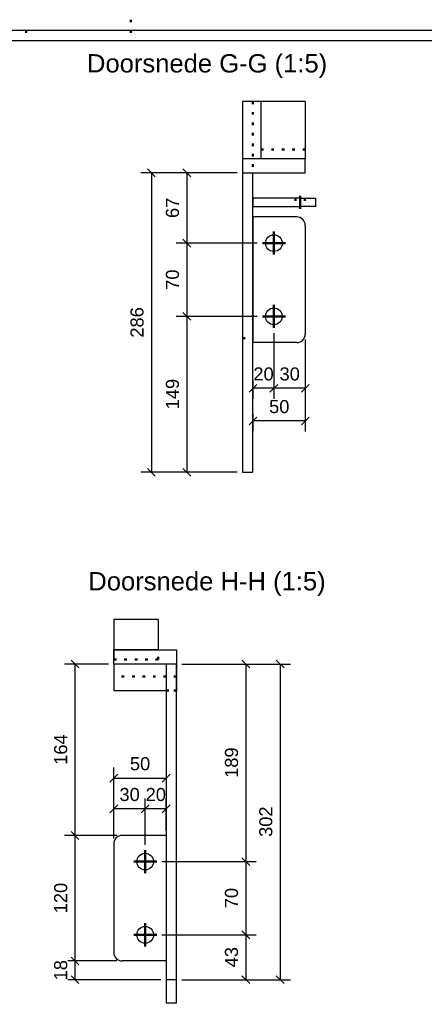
# Model space of a CAD drawing. Header units: millimetres. Extents: x -30 to 390, y -692 to -395.
# Tile 5 of 7: x 179 to 257, y -587 to -398. Entities that reach past the tile are written whole.
import ezdxf
from ezdxf.enums import TextEntityAlignment as Align

# ---------------------------------------------------------------- set-up
doc = ezdxf.new("R2010")
doc.units = ezdxf.units.MM
for name, pattern in [('DASHDOT', [8.5, 4, -2, 0.5, -2]), ('DOT', [2, 0.5, -1.5]), ('STRICHPUNKT2', [18.5, 10, -4, 0.5, -4])]:
    doc.linetypes.add(name, pattern=pattern)
doc.layers.get('0').update_dxf_attribs({"linetype": 'CONTINUOUS'})
for name, color, linetype in [('DIM49', 4, 'CONTINUOUS'), ('LE_MIDDLE', 7, 'CONTINUOUS'), ('TXT_DIM49', 2, 'CONTINUOUS'), ('TXT_YELLOW', 2, 'CONTINUOUS')]:
    doc.layers.add(name, color=color, linetype=linetype)
doc.layers.add('LE_ALL', color=7, linetype='CONTINUOUS', lineweight=50)
doc.styles.add('ARIAL', font='arial.ttf')

# ---------------------------------------------------------------- blocks, each defined once
blk = doc.blocks.new('DINA3_00002', base_point=(383.43, -685.5))
blk.add_line((-22.57, -402.5), (383.43, -402.5))
blk.add_lwpolyline([(-24.57, -687.5), (-24.57, -400.5), (385.43, -400.5)])
at = {"layer": 'LE_ALL', "linetype": 'DOT'}
for p, q in [((200.43, -398.5), (200.43, -402.5)), ((180.43, -400.5), (180.43, -402.5))]:
    blk.add_line(p, q, dxfattribs=at)
blk = doc.blocks.new('_ZBL0026_00001')
blk.add_blockref('DINA3_00002', (383.43, -685.5))
blk = doc.blocks.new('_00317', base_point=(221.76, -459.39))
for p, q in [((221.76, -427.79), (223.76, -427.79)), ((221.76, -427.79), (221.76, -485.03)), ((223.76, -485.03), (223.76, -427.79)), ((221.76, -485.03), (223.76, -485.03))]:
    blk.add_line(p, q)
at = {"layer": 'LE_ALL', "color": 3, "linetype": 'DOT'}
for p, q in [((223.76, -414.15), (223.76, -427.79)), ((221.76, -459.39), (223.76, -459.39))]:
    blk.add_line(p, q, dxfattribs=at)
at = {"layer": 'LE_MIDDLE', "color": 2, "linetype": 'DASHDOT'}
for p, q in [((223.76, -432.62), (223.76, -434.22)), ((223.76, -460.22), (223.76, -436.22))]:
    blk.add_line(p, q, dxfattribs=at)
blk = doc.blocks.new('_00316')
blk.add_blockref('_00317', (221.76, -459.39))
blk = doc.blocks.new('Plaatwerk D_ 10_00315')
blk.add_blockref('_00316', (0, 0))
blk = doc.blocks.new('_00320', base_point=(227.76, -455.22))
at = {"layer": 'LE_ALL', "color": 1, "linetype": 'STRICHPUNKT2'}
for p, q in [((227.76, -441.22), (227.76, -439.02)), ((227.76, -441.22), (227.76, -439.02)), ((227.76, -441.22), (225.56, -441.22)), ((227.76, -441.22), (225.56, -441.22)), ((227.76, -441.22), (229.96, -441.22)), ((227.76, -441.22), (227.76, -443.42)), ((227.76, -441.22), (229.96, -441.22)), ((227.76, -441.22), (227.76, -443.42)), ((227.76, -455.22), (227.76, -453.02)), ((227.76, -455.22), (227.76, -453.02)), ((227.76, -455.22), (225.56, -455.22)), ((227.76, -455.22), (225.56, -455.22)), ((227.76, -455.22), (229.96, -455.22)), ((227.76, -455.22), (227.76, -457.42)), ((227.76, -455.22), (229.96, -455.22)), ((227.76, -455.22), (227.76, -457.42))]:
    blk.add_line(p, q, dxfattribs=at)
blk = doc.blocks.new('_00319')
blk.add_blockref('_00320', (227.76, -455.22))
blk = doc.blocks.new('_00322', base_point=(229.36, -441.22))
for p, q in [((233.76, -437.82), (233.76, -458.62)), ((232.16, -460.22), (223.76, -460.22))]:
    blk.add_line(p, q)
blk.add_lwpolyline([(232.16, -436.22), (223.76, -436.22), (223.76, -460.22)])
for centre in [(227.76, -441.22), (227.76, -455.22)]:
    blk.add_circle(centre, 1.6)
for centre, start, end in [((232.16, -437.82), 0, 90), ((232.16, -458.62), -90, 0)]:
    blk.add_arc(centre, 1.6, start, end)
blk = doc.blocks.new('_00321')
blk.add_blockref('_00322', (229.36, -441.22))
blk = doc.blocks.new('_D57', base_point=(228.84, -467.48))
at = {"layer": 'DIM49', "color": 1}
for p, q in [((227.76, -458.42), (227.76, -470.98)), ((233.76, -459.62), (233.76, -470.98)), ((228.51, -468.23), (227.01, -469.73)), ((233.01, -469.73), (234.51, -468.23)), ((233.76, -468.98), (227.76, -468.98))]:
    blk.add_line(p, q, dxfattribs=at)
at = {"layer": 'TXT_DIM49', "style": 'ARIAL'}
blk.add_text('30', height=2.5, dxfattribs=at).set_placement((228.84, -467.48))
blk = doc.blocks.new('_D58', base_point=(223.84, -467.48))
at = {"layer": 'DIM49', "color": 1}
for p, q in [((227.76, -458.42), (227.76, -470.98)), ((224.51, -468.23), (223.01, -469.73)), ((223.76, -467.56), (223.76, -470.98)), ((227.01, -469.73), (228.51, -468.23)), ((227.76, -468.98), (223.76, -468.98))]:
    blk.add_line(p, q, dxfattribs=at)
at = {"layer": 'TXT_DIM49', "style": 'ARIAL'}
blk.add_text('20', height=2.5, dxfattribs=at).set_placement((223.84, -467.48))
blk = doc.blocks.new('_D59', base_point=(226.84, -473.72))
at = {"layer": 'DIM49', "color": 1}
for p, q in [((233.76, -459.62), (233.76, -477.22)), ((223.76, -473.91), (223.76, -477.22)), ((224.51, -474.47), (223.01, -475.97)), ((233.76, -475.22), (223.76, -475.22)), ((233.01, -475.97), (234.51, -474.47))]:
    blk.add_line(p, q, dxfattribs=at)
at = {"layer": 'TXT_DIM49', "style": 'ARIAL'}
blk.add_text('50', height=2.5, dxfattribs=at).set_placement((226.84, -473.72))
blk = doc.blocks.new('Plaatwerk D_ 8_00318')
for name, p in [('_00321', (0, 0)), ('_00319', (0, 0)), ('_D58', (223.84, -467.48)), ('_D57', (228.84, -467.48)), ('_D59', (226.84, -473.72))]:
    blk.add_blockref(name, p)
blk = doc.blocks.new('_00325', base_point=(225.28, -423.29))
for p, q in [((225.28, -414.15), (225.28, -425.09)), ((233.76, -414.15), (225.28, -414.15)), ((233.76, -414.15), (233.76, -425.09)), ((233.76, -425.09), (225.28, -425.09))]:
    blk.add_line(p, q)
at = {"layer": 'LE_ALL', "color": 3, "linetype": 'DOT'}
blk.add_line((225.28, -423.29), (233.76, -423.29), dxfattribs=at)
blk = doc.blocks.new('_00324')
blk.add_blockref('_00325', (225.28, -423.29))
blk = doc.blocks.new('Plaatwerk D_ 10_00323')
blk.add_blockref('_00324', (0, 0))
blk = doc.blocks.new('_00328', base_point=(233.76, -427.79))
for p, q in [((221.76, -414.15), (221.76, -425.09)), ((225.28, -414.15), (221.76, -414.15)), ((233.76, -414.15), (233.76, -425.09)), ((223.76, -427.79), (233.76, -427.79))]:
    blk.add_line(p, q)
blk.add_lwpolyline([(233.76, -427.79), (233.76, -425.09), (221.76, -425.09), (221.76, -427.79)])
blk = doc.blocks.new('_00327')
blk.add_blockref('_00328', (233.76, -427.79))
blk = doc.blocks.new('_D60', base_point=(209.61, -436.42))
at = {"layer": 'DIM49', "color": 1}
for p, q in [((211.86, -428.54), (210.36, -427.04)), ((220.76, -427.79), (209.11, -427.79)), ((211.11, -427.79), (211.11, -441.22)), ((210.36, -440.47), (211.86, -441.97)), ((224.56, -441.22), (209.11, -441.22))]:
    blk.add_line(p, q, dxfattribs=at)
at = {"layer": 'TXT_DIM49', "style": 'ARIAL'}
blk.add_text('67', height=2.5, rotation=90.0002, dxfattribs=at).set_placement((209.61, -436.42))
blk = doc.blocks.new('_D61', base_point=(209.61, -450.14))
at = {"layer": 'DIM49', "color": 1}
for p, q in [((211.86, -441.97), (210.36, -440.47)), ((224.56, -441.22), (209.11, -441.22)), ((211.11, -441.22), (211.11, -455.22)), ((224.56, -455.22), (209.11, -455.22)), ((210.36, -454.47), (211.86, -455.97))]:
    blk.add_line(p, q, dxfattribs=at)
at = {"layer": 'TXT_DIM49', "style": 'ARIAL'}
blk.add_text('70', height=2.5, rotation=90.0002, dxfattribs=at).set_placement((209.61, -450.14))
blk = doc.blocks.new('_D62', base_point=(209.61, -473))
at = {"layer": 'DIM49', "color": 1}
for p, q in [((224.56, -455.22), (209.11, -455.22)), ((211.86, -455.97), (210.36, -454.47)), ((211.11, -455.22), (211.11, -485.03)), ((220.76, -485.03), (209.11, -485.03)), ((210.36, -484.28), (211.86, -485.78))]:
    blk.add_line(p, q, dxfattribs=at)
at = {"layer": 'TXT_DIM49', "style": 'ARIAL'}
blk.add_text('149', height=2.5, rotation=90.0002, dxfattribs=at).set_placement((209.61, -473))
blk = doc.blocks.new('_D63', base_point=(202.84, -459.29))
at = {"layer": 'DIM49', "color": 1}
for p, q in [((205.09, -428.54), (203.59, -427.04)), ((220.76, -427.79), (202.34, -427.79)), ((204.34, -427.79), (204.34, -485.03)), ((220.76, -485.03), (202.34, -485.03)), ((203.59, -484.28), (205.09, -485.78))]:
    blk.add_line(p, q, dxfattribs=at)
at = {"layer": 'TXT_DIM49', "style": 'ARIAL'}
blk.add_text('286', height=2.5, rotation=90.0002, dxfattribs=at).set_placement((202.84, -459.29))
blk = doc.blocks.new('Plaatwerk D_ 10_00326')
for name, p in [('_00327', (0, 0)), ('_D63', (202.84, -459.29)), ('_D60', (209.61, -436.42)), ('_D61', (209.61, -450.14)), ('_D62', (209.61, -473))]:
    blk.add_blockref(name, p)
blk = doc.blocks.new('Plaatwerk D_ 8_00331', base_point=(231.86, -432.62))
for p, q in [((223.76, -434.22), (223.76, -432.62)), ((232.76, -432.62), (223.76, -432.62)), ((235.76, -434.22), (235.76, -432.62)), ((223.76, -434.22), (232.76, -434.22)), ((235.76, -434.22), (232.76, -434.22))]:
    blk.add_line(p, q)
blk.add_lwpolyline([(232.76, -434.22), (232.76, -432.62), (235.76, -432.62)])
at = {"layer": 'LE_ALL', "color": 3, "linetype": 'DOT'}
for p, q in [((231.86, -432.62), (231.86, -434.22)), ((233.66, -432.62), (233.66, -434.22))]:
    blk.add_line(p, q, dxfattribs=at)
blk = doc.blocks.new('_00333', base_point=(232.76, -432.17))
at = {"layer": 'LE_ALL', "color": 1, "linetype": 'STRICHPUNKT2'}
blk.add_line((232.76, -432.17), (232.76, -434.67), dxfattribs=at)
blk.add_line((232.76, -432.17), (232.76, -434.67), dxfattribs=at)
blk = doc.blocks.new('_00332')
blk.add_blockref('_00333', (232.76, -432.17))
blk = doc.blocks.new('Plaatwerk D_ 8_00330')
for name, p in [('Plaatwerk D_ 8_00331', (231.86, -432.62)), ('_00332', (0, 0))]:
    blk.add_blockref(name, p)
blk = doc.blocks.new('Trededragers_00329')
blk.add_blockref('Plaatwerk D_ 8_00330', (0, 0))
blk = doc.blocks.new('Trapboom_00314')
for name in ['Plaatwerk D_ 10_00326', 'Plaatwerk D_ 10_00315', 'Plaatwerk D_ 10_00323', 'Trededragers_00329', 'Plaatwerk D_ 8_00318']:
    blk.add_blockref(name, (0, 0))
blk = doc.blocks.new('BNR 14_00313')
blk.add_blockref('Trapboom_00314', (0, 0))
blk = doc.blocks.new('Breda_00312')
blk.add_blockref('BNR 14_00313', (0, 0))
blk = doc.blocks.new('_A3D0057_00311')
blk.add_blockref('Breda_00312', (0, 0))
blk = doc.blocks.new('TFIELD_00336', base_point=(192.03, -406.84))
at = {"layer": 'TXT_YELLOW', "style": 'ARIAL'}
blk.add_text('Doorsnede G-G (1:5)', height=3.5, dxfattribs=at).set_placement((192.03, -406.84), align=Align.MIDDLE_LEFT)
blk = doc.blocks.new('FLEX_00335', base_point=(214.73, -408.59))
blk.add_blockref('TFIELD_00336', (192.03, -406.84))
blk = doc.blocks.new('ANSTITEL_00334')
blk.add_blockref('FLEX_00335', (214.73, -408.59))
blk = doc.blocks.new('_ANS0057_00310')
for name in ['ANSTITEL_00334', '_A3D0057_00311']:
    blk.add_blockref(name, (0, 0))
blk = doc.blocks.new('_00344', base_point=(209.16, -526.78))
for p, q in [((207.16, -521.69), (207.16, -582.05)), ((209.16, -521.69), (207.16, -521.69)), ((209.16, -582.05), (209.16, -521.69)), ((209.16, -582.05), (207.16, -582.05)), ((207.16, -582.05), (207.16, -586.56)), ((209.16, -586.56), (209.16, -582.05)), ((209.16, -586.56), (207.16, -586.56))]:
    blk.add_line(p, q)
at = {"layer": 'LE_ALL', "color": 3, "linetype": 'DOT'}
blk.add_line((209.16, -526.78), (207.16, -526.78), dxfattribs=at)
at = {"layer": 'LE_MIDDLE', "color": 2, "linetype": 'DASHDOT'}
blk.add_line((207.16, -554.47), (207.16, -578.47), dxfattribs=at)
blk = doc.blocks.new('_00343')
blk.add_blockref('_00344', (209.16, -526.78))
blk = doc.blocks.new('_D64', base_point=(188.25, -582.18))
at = {"layer": 'DIM49', "color": 1}
for p, q in [((190.5, -579.22), (189, -577.72)), ((197.76, -578.47), (188.35, -578.47)), ((189.75, -582.05), (189.75, -578.47)), ((189, -581.3), (190.5, -582.8)), ((206.16, -582.05), (188.35, -582.05))]:
    blk.add_line(p, q, dxfattribs=at)
at = {"layer": 'TXT_DIM49', "style": 'ARIAL'}
blk.add_text('18', height=2.5, rotation=90.0002, dxfattribs=at).set_placement((188.25, -582.18))
blk = doc.blocks.new('_D65', base_point=(188.25, -569.35))
at = {"layer": 'DIM49', "color": 1}
for p, q in [((197.76, -554.47), (187.75, -554.47)), ((190.5, -555.22), (189, -553.72)), ((189.75, -578.47), (189.75, -554.47)), ((189, -577.72), (190.5, -579.22)), ((197.76, -578.47), (188.35, -578.47))]:
    blk.add_line(p, q, dxfattribs=at)
at = {"layer": 'TXT_DIM49', "style": 'ARIAL'}
blk.add_text('120', height=2.5, rotation=90.0002, dxfattribs=at).set_placement((188.25, -569.35))
blk = doc.blocks.new('_D66', base_point=(188.25, -540.96))
at = {"layer": 'DIM49', "color": 1}
for p, q in [((190.5, -522.44), (189, -520.94)), ((196.16, -521.69), (187.75, -521.69)), ((189.75, -554.47), (189.75, -521.69)), ((197.76, -554.47), (187.75, -554.47)), ((189, -553.72), (190.5, -555.22))]:
    blk.add_line(p, q, dxfattribs=at)
at = {"layer": 'TXT_DIM49', "style": 'ARIAL'}
blk.add_text('164', height=2.5, rotation=90.0002, dxfattribs=at).set_placement((188.25, -540.96))
blk = doc.blocks.new('Plaatwerk D_ 10_00342')
for name, p in [('_D66', (188.25, -540.96)), ('_00343', (0, 0)), ('_D65', (188.25, -569.35)), ('_D64', (188.25, -582.18))]:
    blk.add_blockref(name, p)
blk = doc.blocks.new('_00347', base_point=(203.16, -573.47))
at = {"layer": 'LE_ALL', "color": 1, "linetype": 'STRICHPUNKT2'}
for p, q in [((203.16, -559.47), (203.16, -557.27)), ((203.16, -559.47), (203.16, -557.27)), ((203.16, -559.47), (200.96, -559.47)), ((203.16, -559.47), (200.96, -559.47)), ((203.16, -559.47), (205.36, -559.47)), ((203.16, -559.47), (203.16, -561.67)), ((203.16, -559.47), (205.36, -559.47)), ((203.16, -559.47), (203.16, -561.67)), ((203.16, -573.47), (203.16, -571.27)), ((203.16, -573.47), (203.16, -571.27)), ((203.16, -573.47), (200.96, -573.47)), ((203.16, -573.47), (200.96, -573.47)), ((203.16, -573.47), (205.36, -573.47)), ((203.16, -573.47), (203.16, -575.67)), ((203.16, -573.47), (205.36, -573.47)), ((203.16, -573.47), (203.16, -575.67))]:
    blk.add_line(p, q, dxfattribs=at)
blk = doc.blocks.new('_00346')
blk.add_blockref('_00347', (203.16, -573.47))
blk = doc.blocks.new('_00349', base_point=(204.76, -559.47))
for p, q in [((207.16, -554.47), (198.76, -554.47)), ((207.16, -554.47), (207.16, -578.47)), ((197.16, -556.07), (197.16, -576.87)), ((207.16, -578.47), (198.76, -578.47))]:
    blk.add_line(p, q)
for centre in [(203.16, -559.47), (203.16, -573.47)]:
    blk.add_circle(centre, 1.6)
for centre, start, end in [((198.76, -556.07), 90, 180), ((198.76, -576.87), 180, -90)]:
    blk.add_arc(centre, 1.6, start, end)
blk = doc.blocks.new('_00348')
blk.add_blockref('_00349', (204.76, -559.47))
blk = doc.blocks.new('_D67', base_point=(203.24, -547.89))
at = {"layer": 'DIM49', "color": 1}
for p, q in [((203.16, -556.27), (203.16, -547.39)), ((207.16, -553.47), (207.16, -547.39)), ((203.91, -548.64), (202.41, -550.14)), ((207.16, -549.39), (203.16, -549.39)), ((206.41, -550.14), (207.91, -548.64))]:
    blk.add_line(p, q, dxfattribs=at)
at = {"layer": 'TXT_DIM49', "style": 'ARIAL'}
blk.add_text('20', height=2.5, dxfattribs=at).set_placement((203.24, -547.89))
blk = doc.blocks.new('_D68', base_point=(198.24, -547.89))
at = {"layer": 'DIM49', "color": 1}
for p, q in [((197.16, -555.07), (197.16, -547.39)), ((203.16, -556.27), (203.16, -547.39)), ((197.91, -548.64), (196.41, -550.14)), ((203.16, -549.39), (197.16, -549.39)), ((202.41, -550.14), (203.91, -548.64))]:
    blk.add_line(p, q, dxfattribs=at)
at = {"layer": 'TXT_DIM49', "style": 'ARIAL'}
blk.add_text('30', height=2.5, dxfattribs=at).set_placement((198.24, -547.89))
blk = doc.blocks.new('_D69', base_point=(200.24, -542))
at = {"layer": 'DIM49', "color": 1}
for p, q in [((197.16, -555.07), (197.16, -541.5)), ((197.91, -542.75), (196.41, -544.25)), ((197.16, -543.5), (207.16, -543.5)), ((206.41, -544.25), (207.91, -542.75))]:
    blk.add_line(p, q, dxfattribs=at)
at = {"layer": 'TXT_DIM49', "style": 'ARIAL'}
blk.add_text('50', height=2.5, dxfattribs=at).set_placement((200.24, -542))
blk = doc.blocks.new('Plaatwerk D_ 8_00345')
for name, p in [('_D69', (200.24, -542)), ('_D68', (198.24, -547.89)), ('_D67', (203.24, -547.89)), ('_00348', (0, 0)), ('_00346', (0, 0))]:
    blk.add_blockref(name, p)
blk = doc.blocks.new('_00353', base_point=(201.4, -513.18))
at = {"layer": 'LE_ALL', "color": 1, "linetype": 'STRICHPUNKT2'}
blk.add_line((201.4, -513.18), (201.4, -513.23), dxfattribs=at)
blk = doc.blocks.new('_00352')
blk.add_blockref('_00353', (201.4, -513.18))
blk = doc.blocks.new('_00351')
blk.add_blockref('_00352', (0, 0))
blk = doc.blocks.new('_00355', base_point=(205.64, -520.8))
for p, q in [((197.16, -513.18), (197.16, -519)), ((205.64, -513.18), (197.16, -513.18)), ((205.64, -513.18), (205.64, -519))]:
    blk.add_line(p, q)
blk.add_lwpolyline([(205.64, -519), (197.16, -519), (197.16, -520.8)])
at = {"layer": 'LE_ALL', "color": 3, "linetype": 'DOT'}
blk.add_line((197.16, -520.8), (205.64, -520.8), dxfattribs=at)
blk.add_lwpolyline([(205.64, -520.8), (205.64, -519)], dxfattribs=at)
blk = doc.blocks.new('_00354')
blk.add_blockref('_00355', (205.64, -520.8))
blk = doc.blocks.new('Plaatwerk D_ 10_00350')
for name in ['_00354', '_00351']:
    blk.add_blockref(name, (0, 0))
blk = doc.blocks.new('_00358', base_point=(209.16, -524.08))
for p, q in [((209.16, -521.69), (209.16, -526.78)), ((197.16, -526.78), (207.16, -526.78))]:
    blk.add_line(p, q)
blk.add_lwpolyline([(197.16, -521.69), (197.16, -519), (209.16, -519), (209.16, -521.69), (197.16, -521.69), (197.16, -526.78)])
at = {"layer": 'LE_ALL', "color": 3, "linetype": 'DOT'}
for p, q in [((209.16, -524.08), (197.16, -524.08)), ((207.16, -526.78), (209.16, -526.78))]:
    blk.add_line(p, q, dxfattribs=at)
blk = doc.blocks.new('_00357')
blk.add_blockref('_00358', (209.16, -524.08))
blk = doc.blocks.new('_D70', base_point=(220.9, -543.46))
at = {"layer": 'DIM49', "color": 1}
for p, q in [((223.15, -522.44), (221.65, -520.94)), ((210.16, -521.69), (224.4, -521.69)), ((222.4, -521.69), (222.4, -559.47)), ((221.65, -558.72), (223.15, -560.22)), ((206.36, -559.47), (224.4, -559.47))]:
    blk.add_line(p, q, dxfattribs=at)
at = {"layer": 'TXT_DIM49', "style": 'ARIAL'}
blk.add_text('189', height=2.5, rotation=90.0002, dxfattribs=at).set_placement((220.9, -543.46))
blk = doc.blocks.new('_D71', base_point=(220.9, -568.39))
at = {"layer": 'DIM49', "color": 1}
for p, q in [((223.15, -560.22), (221.65, -558.72)), ((206.36, -559.47), (224.4, -559.47)), ((222.4, -559.47), (222.4, -573.47)), ((206.36, -573.47), (224.4, -573.47)), ((221.65, -572.72), (223.15, -574.22))]:
    blk.add_line(p, q, dxfattribs=at)
at = {"layer": 'TXT_DIM49', "style": 'ARIAL'}
blk.add_text('70', height=2.5, rotation=90.0002, dxfattribs=at).set_placement((220.9, -568.39))
blk = doc.blocks.new('_D72', base_point=(220.9, -579.68))
at = {"layer": 'DIM49', "color": 1}
for p, q in [((206.36, -573.47), (224.4, -573.47)), ((223.15, -574.22), (221.65, -572.72)), ((222.4, -573.47), (222.4, -582.05)), ((221.65, -581.3), (223.15, -582.8)), ((210.16, -582.05), (224.4, -582.05))]:
    blk.add_line(p, q, dxfattribs=at)
at = {"layer": 'TXT_DIM49', "style": 'ARIAL'}
blk.add_text('43', height=2.5, rotation=90.0002, dxfattribs=at).set_placement((220.9, -579.68))
blk = doc.blocks.new('_D73', base_point=(227.46, -554.75))
at = {"layer": 'DIM49', "color": 1}
for p, q in [((229.71, -522.44), (228.21, -520.94)), ((210.16, -521.69), (230.96, -521.69)), ((228.96, -521.69), (228.96, -582.05)), ((228.21, -581.3), (229.71, -582.8)), ((210.16, -582.05), (230.96, -582.05))]:
    blk.add_line(p, q, dxfattribs=at)
at = {"layer": 'TXT_DIM49', "style": 'ARIAL'}
blk.add_text('302', height=2.5, rotation=90.0002, dxfattribs=at).set_placement((227.46, -554.75))
blk = doc.blocks.new('Plaatwerk D_ 10_00356')
for name, p in [('_00357', (0, 0)), ('_D70', (220.9, -543.46)), ('_D73', (227.46, -554.75)), ('_D71', (220.9, -568.39)), ('_D72', (220.9, -579.68))]:
    blk.add_blockref(name, p)
blk = doc.blocks.new('Trapboom_00341')
for name in ['Plaatwerk D_ 10_00350', 'Plaatwerk D_ 10_00356', 'Plaatwerk D_ 10_00342', 'Plaatwerk D_ 8_00345']:
    blk.add_blockref(name, (0, 0))
blk = doc.blocks.new('BNR 14_00340')
blk.add_blockref('Trapboom_00341', (0, 0))
blk = doc.blocks.new('Breda_00339')
blk.add_blockref('BNR 14_00340', (0, 0))
blk = doc.blocks.new('_A3D0058_00338')
blk.add_blockref('Breda_00339', (0, 0))
blk = doc.blocks.new('TFIELD_00361', base_point=(192.28, -505.86))
at = {"layer": 'TXT_YELLOW', "style": 'ARIAL'}
blk.add_text('Doorsnede H-H (1:5)', height=3.5, dxfattribs=at).set_placement((192.28, -505.86), align=Align.MIDDLE_LEFT)
blk = doc.blocks.new('FLEX_00360', base_point=(214.7, -507.61))
blk.add_blockref('TFIELD_00361', (192.28, -505.86))
blk = doc.blocks.new('ANSTITEL_00359')
blk.add_blockref('FLEX_00360', (214.7, -507.61))
blk = doc.blocks.new('_ANS0058_00337')
for name in ['ANSTITEL_00359', '_A3D0058_00338']:
    blk.add_blockref(name, (0, 0))

msp = doc.modelspace()

# ---------------------------------------------------------------- block references
for name in ['_ZBL0026_00001', '_ANS0057_00310', '_ANS0058_00337']:
    msp.add_blockref(name, (0, 0))

doc.saveas('drawing.dxf')
